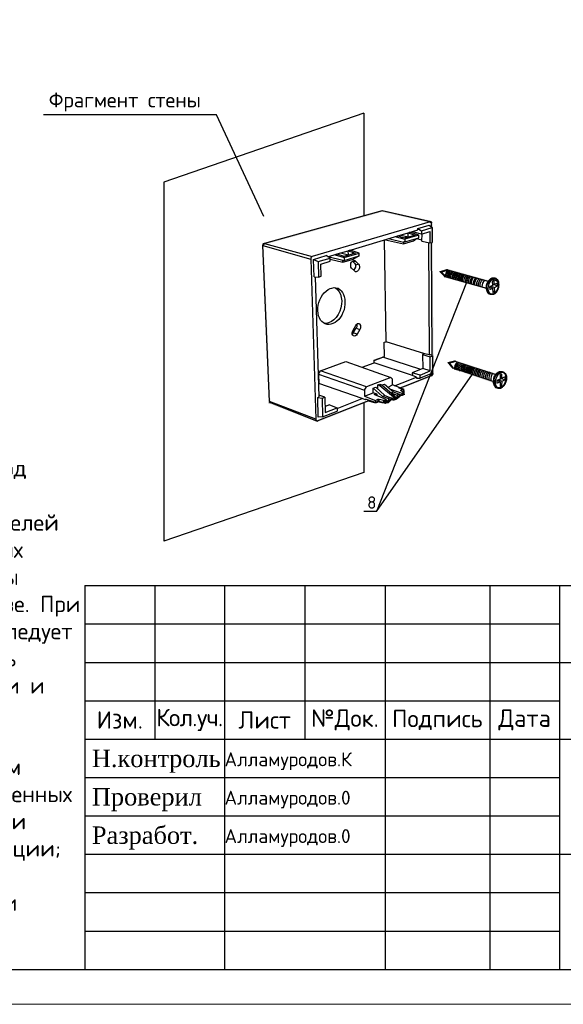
# Model space of a CAD drawing. Header units: millimetres. Extents: x -228268 to 1513407, y -439898 to -137408.
# Tile 4 of 128: x -152142 to -144355, y -247353 to -233244. Entities that reach past the tile are written whole.
import ezdxf

# ---------------------------------------------------------------- set-up
doc = ezdxf.new("R2010")
doc.units = ezdxf.units.MM
doc.linetypes.add('CONTINU', pattern=[0])
doc.layers.add('ШС', color=1, linetype='Continuous', lineweight=30)
doc.layers.add('Штамп опасные', color=7, linetype='Continuous')
doc.styles.add('Bobur ISOCPEUR', font='isocpeur.ttf')
doc.styles.add('ViTEXT', font='isocpeur.ttf')
doc.styles.add('ГОСТ 250', font='isocpeur.ttf', dxfattribs={"height": 250})

# ---------------------------------------------------------------- blocks, each defined once
blk = doc.blocks.new('5r4gd')
at = {"linetype": 'Continuous', "lineweight": 25}
for points in [[(4248452, 1216477), (4248461, 1216442), (4250832, 1217100), (4250827, 1217137)], [(4250832, 1217137), (4250827, 1217100), (4251793, 1216885), (4251803, 1216923)], [(4251803, 1216923), (4251807, 1216918), (4251784, 1216890), (4251793, 1216885)], [(4251807, 1216918), (4251784, 1216890), (4251821, 1216862), (4251840, 1216895)], [(4251840, 1216895), (4251849, 1216885), (4251849, 1216876), (4251812, 1216876), (4251821, 1216862)], [(4251849, 1216876), (4251812, 1216876), (4251835, 1213824), (4251873, 1213824), (4251859, 1215350)], [(4248396, 1216414), (4248429, 1216395), (4248443, 1216442), (4248405, 1216456)], [(4248396, 1216405), (4248396, 1216414), (4248429, 1216395), (4248429, 1216405)], [(4248531, 1213236), (4248564, 1213236), (4248499, 1214823), (4248429, 1216405), (4248396, 1216405), (4248466, 1214823)], [(4248405, 1216456), (4248408, 1216459), (4248419, 1216465), (4248433, 1216433), (4248443, 1216442)], [(4248419, 1216465), (4248433, 1216433), (4248465, 1216443), (4248447, 1216475)], [(4248447, 1216475), (4248453, 1216477), (4248461, 1216442), (4248465, 1216443)], [(4252003, 1215868), (4251980, 1215891), (4252013, 1215901), (4252022, 1215863), (4252027, 1215891)], [(4252097, 1215770), (4252125, 1215793), (4252027, 1215891), (4252003, 1215868)], [(4252013, 1215901), (4252022, 1215863), (4252157, 1215905), (4252148, 1215943)], [(4252157, 1215943), (4252148, 1215905), (4252979, 1215672), (4252988, 1215709)], [(4252148, 1215943), (4252157, 1215943), (4252148, 1215905), (4252157, 1215905)], [(4252106, 1215765), (4252101, 1215765), (4252097, 1215770), (4252125, 1215793), (4252115, 1215798)], [(4252937, 1215537), (4252946, 1215565), (4252115, 1215798), (4252106, 1215765)], [(4252969, 1215705), (4252997, 1215677), (4253035, 1215723), (4253011, 1215747)], [(4252979, 1215672), (4252988, 1215667), (4252997, 1215677), (4252969, 1215705), (4252988, 1215709)], [(4253011, 1215747), (4253016, 1215751), (4253030, 1215714), (4253035, 1215723)], [(4253016, 1215751), (4253030, 1215714), (4253063, 1215737), (4253049, 1215770)], [(4253049, 1215770), (4253058, 1215775), (4253058, 1215737), (4253063, 1215737)], [(4253058, 1215775), (4253058, 1215737), (4253091, 1215737), (4253091, 1215775)], [(4253095, 1215775), (4253086, 1215737), (4253133, 1215728), (4253137, 1215765)], [(4253091, 1215775), (4253095, 1215775), (4253086, 1215737), (4253091, 1215737)], [(4253137, 1215765), (4253147, 1215756), (4253119, 1215733), (4253133, 1215728)], [(4253147, 1215756), (4253119, 1215733), (4253151, 1215705), (4253179, 1215728)], [(4253179, 1215728), (4253179, 1215723), (4253147, 1215709), (4253151, 1215705)], [(4253179, 1215723), (4253147, 1215709), (4253165, 1215667), (4253203, 1215686)], [(4253203, 1215686), (4253203, 1215677), (4253165, 1215672), (4253165, 1215667)], [(4252955, 1215555), (4252955, 1215565), (4252946, 1215565), (4252937, 1215537), (4252927, 1215546)], [(4252932, 1215518), (4252965, 1215527), (4252955, 1215555), (4252927, 1215546)], [(4252946, 1215476), (4252974, 1215490), (4252965, 1215527), (4252932, 1215518)], [(4252974, 1215429), (4253002, 1215457), (4252974, 1215495), (4252946, 1215471)], [(4252946, 1215471), (4252946, 1215476), (4252974, 1215490), (4252974, 1215495)], [(4253165, 1215476), (4253137, 1215499), (4253100, 1215462), (4253128, 1215434)], [(4253198, 1215555), (4253165, 1215565), (4253133, 1215499), (4253165, 1215481)], [(4253165, 1215481), (4253165, 1215476), (4253137, 1215499), (4253133, 1215499)], [(4253203, 1215677), (4253165, 1215672), (4253175, 1215611), (4253207, 1215621)], [(4253207, 1215621), (4253175, 1215621), (4253165, 1215565), (4253203, 1215560)], [(4253203, 1215560), (4253198, 1215555), (4253165, 1215565)], [(4253207, 1215621), (4253175, 1215621), (4253175, 1215611)], [(4252983, 1215429), (4252974, 1215429), (4253002, 1215457), (4252997, 1215462)], [(4253030, 1215411), (4253049, 1215443), (4252997, 1215462), (4252983, 1215429)], [(4253044, 1215411), (4253030, 1215411), (4253049, 1215443), (4253035, 1215443)], [(4253081, 1215411), (4253077, 1215443), (4253035, 1215443), (4253044, 1215411)], [(4253128, 1215434), (4253105, 1215462), (4253067, 1215443), (4253091, 1215415)], [(4253091, 1215415), (4253081, 1215411), (4253077, 1215443), (4253067, 1215443)], [(4253128, 1215434), (4253105, 1215462), (4253100, 1215462)], [(4252174, 1214058), (4252184, 1214020), (4252310, 1214053), (4252305, 1214090)], [(4252305, 1214090), (4252319, 1214086), (4252300, 1214053), (4252310, 1214053)], [(4252165, 1214025), (4252146, 1214048), (4252174, 1214058), (4252184, 1214020), (4252193, 1214048)], [(4252249, 1213922), (4252277, 1213946), (4252193, 1214048), (4252165, 1214025)], [(4252258, 1213918), (4252249, 1213922), (4252277, 1213946), (4252272, 1213950)], [(4253075, 1213638), (4253089, 1213675), (4252272, 1213950), (4252258, 1213918)], [(4252319, 1214086), (4252300, 1214053), (4253126, 1213787), (4253140, 1213820)], [(4251579, 1213661), (4251565, 1213694), (4251187, 1213544), (4251196, 1213511)], [(4251835, 1213759), (4251821, 1213791), (4251565, 1213693), (4251579, 1213661)], [(4251875, 1213817), (4251835, 1213829), (4251808, 1213786), (4251848, 1213770)], [(4251848, 1213770), (4251835, 1213759), (4251821, 1213791), (4251808, 1213786)], [(4251873, 1213824), (4251875, 1213817), (4251835, 1213829), (4251835, 1213824)], [(4253140, 1213792), (4253182, 1213824), (4253168, 1213857), (4253117, 1213815)], [(4253126, 1213787), (4253136, 1213782), (4253140, 1213792), (4253117, 1213815), (4253140, 1213820)], [(4253168, 1213857), (4253182, 1213824), (4253229, 1213843), (4253210, 1213876)], [(4253210, 1213876), (4253224, 1213876), (4253220, 1213876), (4253220, 1213843), (4253229, 1213843)], [(4253220, 1213838), (4253252, 1213838), (4253252, 1213876), (4253220, 1213876)], [(4253248, 1213843), (4253285, 1213829), (4253304, 1213857), (4253262, 1213876)], [(4253252, 1213876), (4253262, 1213876), (4253248, 1213843), (4253252, 1213843)], [(4253304, 1213857), (4253276, 1213834), (4253313, 1213801), (4253336, 1213824)], [(4253304, 1213857), (4253276, 1213834), (4253285, 1213829)], [(4253355, 1213675), (4253322, 1213689), (4253294, 1213614), (4253327, 1213596)], [(4253336, 1213824), (4253308, 1213810), (4253327, 1213750), (4253356, 1213757)], [(4253336, 1213824), (4253308, 1213810), (4253313, 1213801)], [(4253356, 1213757), (4253327, 1213754), (4253322, 1213689), (4253355, 1213675)], [(4253356, 1213757), (4253327, 1213754), (4253327, 1213750)], [(4251187, 1213544), (4251145, 1213530), (4251187, 1213511), (4251196, 1213544), (4251196, 1213511)], [(4251196, 1213544), (4251187, 1213511), (4251252, 1213483), (4251271, 1213516)], [(4251271, 1213516), (4251280, 1213511), (4251280, 1213502), (4251243, 1213497), (4251252, 1213483)], [(4251280, 1213502), (4251243, 1213497), (4251252, 1213399), (4251289, 1213404)], [(4253094, 1213666), (4253094, 1213670), (4253089, 1213675), (4253075, 1213638), (4253061, 1213652)], [(4253089, 1213572), (4253119, 1213589), (4253094, 1213666), (4253061, 1213652)], [(4253094, 1213568), (4253092, 1213569), (4253089, 1213572), (4253119, 1213589), (4253117, 1213591)], [(4253117, 1213530), (4253140, 1213554), (4253117, 1213591), (4253094, 1213568)], [(4253126, 1213526), (4253117, 1213530), (4253140, 1213554), (4253141, 1213555)], [(4253173, 1213512), (4253187, 1213544), (4253139, 1213556), (4253126, 1213526)], [(4253182, 1213512), (4253173, 1213512), (4253187, 1213544), (4253182, 1213544)], [(4253182, 1213512), (4253229, 1213512), (4253229, 1213544), (4253182, 1213544)], [(4253285, 1213544), (4253257, 1213568), (4253220, 1213544), (4253238, 1213512)], [(4253238, 1213512), (4253229, 1213512), (4253229, 1213544), (4253220, 1213544)], [(4253327, 1213596), (4253294, 1213614), (4253257, 1213568), (4253285, 1213544)], [(4253285, 1213544), (4253283, 1213543), (4253262, 1213568), (4253257, 1213568)], [(4253327, 1213596), (4253299, 1213614), (4253294, 1213614)], [(4251028, 1213287), (4251005, 1213315), (4250930, 1213245), (4250958, 1213217)], [(4251023, 1213320), (4251012, 1213318), (4251005, 1213315), (4251028, 1213287), (4251009, 1213283)], [(4251061, 1213273), (4251070, 1213301), (4251023, 1213320), (4251009, 1213283)], [(4251126, 1213292), (4251108, 1213325), (4251061, 1213301), (4251061, 1213273)], [(4251196, 1213348), (4251168, 1213371), (4251107, 1213325), (4251131, 1213297)], [(4251131, 1213297), (4251126, 1213292), (4251112, 1213316), (4251107, 1213325)], [(4251187, 1213409), (4251176, 1213402), (4251163, 1213395), (4251205, 1213395), (4251177, 1213376)], [(4251163, 1213362), (4251205, 1213362), (4251205, 1213395), (4251163, 1213395)], [(4251196, 1213348), (4251168, 1213371), (4251163, 1213362), (4251205, 1213362), (4251201, 1213352)], [(4251219, 1213367), (4251233, 1213399), (4251187, 1213409), (4251177, 1213376)], [(4251275, 1213385), (4251261, 1213418), (4251219, 1213399), (4251233, 1213367)], [(4251233, 1213367), (4251219, 1213367), (4251233, 1213399), (4251219, 1213399)], [(4251289, 1213404), (4251289, 1213390), (4251275, 1213385), (4251261, 1213418), (4251252, 1213399)], [(4248545, 1213217), (4248531, 1213222), (4248531, 1213236), (4248564, 1213236), (4248559, 1213255)], [(4249507, 1212844), (4249525, 1212877), (4248559, 1213255), (4248545, 1213217)], [(4250561, 1213255), (4250547, 1213283), (4249507, 1212877), (4249525, 1212844)], [(4250692, 1213217), (4250701, 1213245), (4250557, 1213283), (4250547, 1213255)], [(4250557, 1213283), (4250547, 1213283), (4250561, 1213255), (4250547, 1213255)], [(4250767, 1213241), (4250748, 1213273), (4250692, 1213245), (4250706, 1213217)], [(4250706, 1213217), (4250701, 1213216), (4250692, 1213217), (4250701, 1213245), (4250692, 1213245)], [(4250762, 1213273), (4250754, 1213275), (4250748, 1213273), (4250767, 1213241), (4250748, 1213241)], [(4250841, 1213217), (4250851, 1213245), (4250762, 1213273), (4250748, 1213241)], [(4250851, 1213217), (4250841, 1213217), (4250851, 1213245), (4250851, 1213246)], [(4250851, 1213217), (4250944, 1213217), (4250943, 1213249), (4250848, 1213246)], [(4250958, 1213217), (4250953, 1213217), (4250944, 1213217), (4250944, 1213255), (4250930, 1213245)], [(4249525, 1212844), (4249517, 1212841), (4249507, 1212844), (4249525, 1212877), (4249507, 1212877)]]:
    blk.add_hatch(color=7, dxfattribs=at).paths.add_polyline_path(points)
at = {"color": 7, "lineweight": 25}
blk.add_line((4249539, 1213810), (4249549, 1213623), dxfattribs=at)
at = {"color": 7, "linetype": 'Continuous', "lineweight": 25}
for points in [[(4250827, 1217123), (4248447, 1216461)], [(4251803, 1216899), (4250827, 1217123)], [(4251812, 1216899), (4250832, 1217123)], [(4251803, 1216899), (4249413, 1216195)], [(4251826, 1216871), (4251826, 1216885), (4251821, 1216895), (4251812, 1216899), (4251803, 1216899)], [(4251355, 1216675), (4251555, 1216736)], [(4251355, 1216675), (4251390, 1216686)], [(4251569, 1216629), (4251390, 1216686)], [(4251467, 1216708), (4251471, 1216689)], [(4251625, 1216647), (4251471, 1216689)], [(4251551, 1216759), (4251784, 1216829)], [(4251555, 1216736), (4251551, 1216759)], [(4251551, 1216759), (4251625, 1216717), (4251625, 1216647)], [(4251625, 1216717), (4251840, 1216783)], [(4251625, 1216647), (4251793, 1216699)], [(4251784, 1216829), (4251840, 1216783)], [(4251793, 1216699), (4251793, 1216470)], [(4251831, 1216787), (4251826, 1216871)], [(4251840, 1216783), (4251840, 1216479)], [(4250141, 1216311), (4251149, 1216615)], [(4250911, 1214468), (4250874, 1216535)], [(4250897, 1216535), (4251261, 1216451)], [(4251271, 1216493), (4251261, 1216479), (4250958, 1216554)], [(4251103, 1216601), (4251112, 1216596), (4251289, 1216545), (4251289, 1216489)], [(4251112, 1216596), (4251149, 1216610)], [(4251149, 1216615), (4251355, 1216675)], [(4251233, 1216582), (4251149, 1216610)], [(4251205, 1216629), (4251355, 1216591)], [(4251294, 1216563), (4251233, 1216582)], [(4251261, 1216451), (4251462, 1216512)], [(4251289, 1216489), (4251271, 1216493)], [(4251569, 1216629), (4251289, 1216545)], [(4251289, 1216489), (4251574, 1216573), (4251569, 1216629)], [(4251355, 1216591), (4251289, 1216573)], [(4251289, 1216573), (4251294, 1216563)], [(4251289, 1216573), (4251294, 1216563)], [(4251499, 1216629), (4251294, 1216563)], [(4251355, 1216675), (4251499, 1216629)], [(4251355, 1216591), (4251355, 1216675)], [(4251462, 1216512), (4251527, 1216559)], [(4251527, 1216559), (4251635, 1216535)], [(4251527, 1216559), (4251635, 1216535)], [(4251635, 1216507), (4251639, 1216652)], [(4251635, 1216507), (4251793, 1216470)], [(4248447, 1216461), (4248433, 1216451), (4248424, 1216442), (4248415, 1216428), (4248415, 1216414)], [(4248550, 1213259), (4248480, 1214837), (4248415, 1216414)], [(4248415, 1216414), (4249381, 1216143)], [(4248447, 1216461), (4249413, 1216195)], [(4249917, 1216246), (4250141, 1216311)], [(4250182, 1216324), (4250141, 1216311)], [(4250141, 1216311), (4250230, 1216279)], [(4250146, 1216227), (4250141, 1216311)], [(4250365, 1216265), (4250182, 1216324)], [(4251261, 1216479), (4251261, 1216451)], [(4251765, 1216475), (4251779, 1214202)], [(4251793, 1216470), (4251840, 1216479)], [(4251840, 1214183), (4251831, 1216479)], [(4249413, 1216195), (4249399, 1216190), (4249390, 1216181), (4249381, 1216162), (4249381, 1216143)], [(4249381, 1216143), (4249488, 1212895)], [(4249441, 1216134), (4249698, 1216213)], [(4249452, 1215784), (4249441, 1216134)], [(4249441, 1216134), (4249530, 1216092), (4249539, 1215775)], [(4249530, 1216092), (4249773, 1216162)], [(4249586, 1216036), (4249773, 1216097)], [(4249773, 1216162), (4249698, 1216213)], [(4249726, 1216190), (4249917, 1216246)], [(4250034, 1216111), (4250034, 1216111), (4249726, 1216190)], [(4249773, 1216097), (4249773, 1216162)], [(4249773, 1216143), (4250034, 1216078)], [(4249871, 1216232), (4249880, 1216227), (4250062, 1216176), (4250062, 1216115)], [(4249914, 1216245), (4249917, 1216241)], [(4250062, 1216195), (4249917, 1216241)], [(4249985, 1216266), (4250146, 1216227)], [(4250034, 1216078), (4250249, 1216143)], [(4250034, 1216111), (4250062, 1216115)], [(4250034, 1216078), (4250034, 1216111)], [(4250053, 1216198), (4250146, 1216227)], [(4250062, 1216176), (4250365, 1216265)], [(4250281, 1216265), (4250062, 1216195)], [(4250062, 1216115), (4250365, 1216209)], [(4250151, 1216223), (4250146, 1216227)], [(4250211, 1215961), (4250197, 1215975), (4250193, 1216003), (4250193, 1216031), (4250197, 1216059), (4250211, 1216083), (4250230, 1216101), (4250253, 1216111), (4250277, 1216111), (4250291, 1216097)], [(4250230, 1216279), (4250281, 1216265)], [(4250230, 1216279), (4250230, 1216248)], [(4250272, 1216059), (4250230, 1216101)], [(4250244, 1216087), (4250291, 1216097)], [(4250365, 1216209), (4250249, 1216143)], [(4250291, 1216097), (4250351, 1216041)], [(4250365, 1216209), (4250365, 1216265)], [(4249591, 1215793), (4249586, 1216036)], [(4250267, 1215901), (4250211, 1215961)], [(4250272, 1216059), (4250281, 1216041), (4250291, 1216013), (4250286, 1215975), (4250272, 1215947), (4250253, 1215924), (4250246, 1215924)], [(4250351, 1216041), (4250365, 1216022), (4250370, 1215994), (4250370, 1215966), (4250361, 1215943), (4250347, 1215915), (4250328, 1215896), (4250305, 1215887), (4250286, 1215887), (4250267, 1215901)], [(4250351, 1216041), (4250288, 1216021)], [(4252148, 1215919), (4252022, 1215882), (4252111, 1215793)], [(4252983, 1215691), (4252162, 1215919)], [(4249452, 1215784), (4249539, 1215775)], [(4249470, 1215782), (4249549, 1213348)], [(4249539, 1215775), (4249591, 1215793)], [(4252125, 1215784), (4252111, 1215789), (4252101, 1215807), (4252092, 1215826)], [(4252125, 1215784), (4252946, 1215555)], [(4252946, 1215541), (4252946, 1215583), (4252955, 1215621), (4252969, 1215653), (4252988, 1215691), (4253007, 1215714), (4253030, 1215737), (4253058, 1215756), (4253081, 1215756), (4253095, 1215756)], [(4253007, 1215714), (4252965, 1215667)], [(4252979, 1215537), (4252979, 1215569), (4252988, 1215611), (4252997, 1215649), (4253016, 1215681), (4253039, 1215709), (4253063, 1215733), (4253091, 1215742), (4253114, 1215747), (4253137, 1215742), (4253156, 1215728), (4253175, 1215705), (4253184, 1215677), (4253189, 1215644), (4253189, 1215602), (4253179, 1215565), (4253175, 1215527), (4253151, 1215499), (4253133, 1215471), (4253105, 1215443), (4253081, 1215429), (4253058, 1215429), (4253030, 1215434), (4253011, 1215448), (4252997, 1215471), (4252983, 1215499), (4252979, 1215537)], [(4253007, 1215579), (4253011, 1215523), (4253067, 1215555), (4253072, 1215462), (4253114, 1215485), (4253105, 1215569), (4253165, 1215602), (4253161, 1215653), (4253100, 1215625), (4253095, 1215709), (4253058, 1215691), (4253063, 1215607), (4253007, 1215579)], [(4253128, 1215747), (4253095, 1215756)], [(4250076, 1215275), (4250076, 1215219), (4250067, 1215168), (4250057, 1215112), (4250034, 1215061), (4250011, 1215009), (4249983, 1214963), (4249950, 1214921), (4249913, 1214883), (4249875, 1214855), (4249833, 1214837), (4249791, 1214823), (4249754, 1214818), (4249712, 1214818), (4249675, 1214832), (4249642, 1214851), (4249609, 1214874), (4249581, 1214907), (4249558, 1214949), (4249539, 1214991), (4249530, 1215042), (4249525, 1215098), (4249525, 1215154), (4249535, 1215210), (4249549, 1215261), (4249567, 1215317), (4249591, 1215369), (4249623, 1215415), (4249656, 1215457), (4249693, 1215495), (4249735, 1215523), (4249773, 1215546), (4249810, 1215555), (4249857, 1215565), (4249894, 1215560), (4249936, 1215551), (4249969, 1215527), (4250001, 1215499), (4250029, 1215467), (4250048, 1215425), (4250062, 1215383), (4250076, 1215331), (4250076, 1215275)], [(4249885, 1215560), (4249922, 1215527), (4249959, 1215481), (4249987, 1215429), (4250001, 1215364), (4250011, 1215299)], [(4252937, 1215583), (4252951, 1215518)], [(4253011, 1215439), (4253002, 1215443), (4252979, 1215457), (4252965, 1215481), (4252955, 1215509), (4252946, 1215541)], [(4253016, 1215583), (4253067, 1215555)], [(4253035, 1215573), (4253035, 1215593)], [(4253035, 1215593), (4253105, 1215569)], [(4253063, 1215611), (4253091, 1215625)], [(4253063, 1215625), (4253100, 1215625)], [(4253072, 1215499), (4253114, 1215485)], [(4253095, 1215625), (4253165, 1215602)], [(4250011, 1215299), (4250006, 1215229), (4249992, 1215154), (4249969, 1215084), (4249936, 1215019), (4249899, 1214958), (4249852, 1214911), (4249801, 1214874), (4249745, 1214851), (4249693, 1214837), (4249667, 1214837)], [(4253011, 1215439), (4253039, 1215429)], [(4250323, 1214622), (4250309, 1214599), (4250286, 1214585), (4250267, 1214580), (4250249, 1214585), (4250235, 1214599), (4250225, 1214622), (4250221, 1214650), (4250230, 1214673), (4250239, 1214701)], [(4250239, 1214701), (4250295, 1214799)], [(4250244, 1214650), (4250300, 1214739)], [(4250295, 1214799), (4250309, 1214818), (4250328, 1214837), (4250351, 1214837), (4250370, 1214837), (4250379, 1214818), (4250393, 1214799), (4250393, 1214771), (4250389, 1214743), (4250379, 1214715)], [(4250314, 1214823), (4250314, 1214799), (4250314, 1214771), (4250300, 1214739)], [(4250300, 1214739), (4250379, 1214715)], [(4250379, 1214715), (4250323, 1214622)], [(4250244, 1214650), (4250230, 1214622), (4250225, 1214622)], [(4250323, 1214622), (4250244, 1214650)], [(4250869, 1214459), (4250911, 1214468)], [(4250874, 1214169), (4250869, 1214459)], [(4251779, 1214202), (4251695, 1214225), (4250911, 1214468)], [(4250664, 1214095), (4250874, 1214169)], [(4250664, 1214085), (4250841, 1214155)], [(4250664, 1214043), (4250664, 1214095)], [(4250841, 1214155), (4250841, 1214158)], [(4251616, 1213908), (4250841, 1214155)], [(4251803, 1214160), (4251849, 1214179), (4251849, 1213829), (4251597, 1213726), (4251597, 1213791)], [(4251597, 1213791), (4251803, 1213875), (4251803, 1214160)], [(4251695, 1214225), (4251649, 1214207), (4251653, 1213922)], [(4251649, 1214207), (4251803, 1214160)], [(4251779, 1214202), (4251798, 1214207)], [(4251849, 1214179), (4251798, 1214207)], [(4249581, 1213875), (4250095, 1214067)], [(4250095, 1214067), (4251005, 1213745)], [(4250421, 1213952), (4250664, 1214043)], [(4251443, 1213782), (4250664, 1214043)], [(4251653, 1213922), (4251439, 1213838)], [(4251803, 1213875), (4251653, 1213922)], [(4252305, 1214067), (4252184, 1214039), (4252263, 1213941)], [(4252263, 1213941), (4253094, 1213661)], [(4253136, 1213796), (4252305, 1214067)], [(4249539, 1213810), (4249581, 1213875)], [(4249539, 1213810), (4250473, 1213483), (4250473, 1213367)], [(4250473, 1213483), (4250510, 1213553), (4249581, 1213875)], [(4251005, 1213745), (4250510, 1213553)], [(4251005, 1213745), (4251042, 1213707)], [(4251042, 1213591), (4251042, 1213707)], [(4251233, 1213637), (4251527, 1213749), (4251527, 1213726)], [(4251355, 1213595), (4251821, 1213782)], [(4251439, 1213838), (4251443, 1213782)], [(4251597, 1213791), (4251439, 1213838)], [(4251527, 1213749), (4251443, 1213782)], [(4251527, 1213726), (4251597, 1213726)], [(4251821, 1213782), (4251821, 1213782), (4251826, 1213787), (4251840, 1213801), (4251840, 1213810), (4251840, 1213824)], [(4251840, 1213824), (4251845, 1213829)], [(4253089, 1213694), (4253089, 1213703), (4253094, 1213726), (4253098, 1213754), (4253112, 1213773)], [(4253089, 1213694), (4253094, 1213633)], [(4253094, 1213656), (4253094, 1213689), (4253108, 1213731), (4253122, 1213768), (4253140, 1213801), (4253164, 1213824), (4253192, 1213848), (4253220, 1213857), (4253248, 1213857), (4253257, 1213857)], [(4253159, 1213820), (4253112, 1213773)], [(4253126, 1213642), (4253126, 1213684), (4253136, 1213722), (4253150, 1213759), (4253173, 1213792), (4253192, 1213820), (4253224, 1213838), (4253248, 1213848), (4253276, 1213848), (4253299, 1213843), (4253318, 1213824), (4253336, 1213801), (4253346, 1213773), (4253346, 1213698), (4253336, 1213656), (4253318, 1213624), (4253304, 1213591), (4253276, 1213563), (4253248, 1213540), (4253224, 1213530), (4253201, 1213530), (4253173, 1213540), (4253154, 1213549), (4253136, 1213577), (4253126, 1213605), (4253126, 1213642)], [(4253257, 1213810), (4253220, 1213792), (4253220, 1213708), (4253154, 1213684)], [(4253165, 1213688), (4253220, 1213656)], [(4253190, 1213697), (4253257, 1213670)], [(4253220, 1213726), (4253257, 1213726)], [(4253220, 1213712), (4253248, 1213722)], [(4253248, 1213722), (4253248, 1213726)], [(4253248, 1213722), (4253318, 1213694)], [(4253285, 1213848), (4253257, 1213857)], [(4253318, 1213754), (4253257, 1213726), (4253257, 1213810)], [(4253257, 1213670), (4253318, 1213694), (4253318, 1213754)], [(4250421, 1213315), (4249549, 1213623)], [(4250645, 1213525), (4250701, 1213544)], [(4250645, 1213432), (4250645, 1213525), (4250832, 1213362), (4250958, 1213315), (4250958, 1213283), (4250911, 1213241), (4250902, 1213236), (4250897, 1213227)], [(4250701, 1213544), (4250883, 1213381)], [(4250739, 1213595), (4250781, 1213609)], [(4250739, 1213511), (4250739, 1213595)], [(4250739, 1213595), (4250781, 1213581), (4251056, 1213348)], [(4250781, 1213609), (4250823, 1213595)], [(4250781, 1213581), (4250823, 1213595)], [(4250823, 1213595), (4251084, 1213367), (4251056, 1213348)], [(4250827, 1213591), (4250874, 1213609)], [(4250874, 1213609), (4251061, 1213451)], [(4250949, 1213549), (4251042, 1213591)], [(4250995, 1213507), (4251229, 1213423)], [(4251261, 1213507), (4251042, 1213591)], [(4251079, 1213577), (4251233, 1213637)], [(4251196, 1213530), (4251355, 1213595)], [(4251210, 1213479), (4251210, 1213488), (4251215, 1213488)], [(4251215, 1213488), (4251261, 1213507)], [(4251215, 1213488), (4251215, 1213475)], [(4251261, 1213465), (4251261, 1213507)], [(4253150, 1213544), (4253140, 1213549), (4253122, 1213563), (4253108, 1213591), (4253094, 1213614), (4253094, 1213656)], [(4253150, 1213544), (4253182, 1213530)], [(4253154, 1213684), (4253154, 1213628)], [(4253154, 1213628), (4253220, 1213656), (4253220, 1213563), (4253257, 1213582), (4253262, 1213670)], [(4253220, 1213596), (4253257, 1213582)], [(4249525, 1213339), (4249549, 1213348)], [(4249535, 1212942), (4249525, 1213339)], [(4249525, 1213339), (4249614, 1213325), (4249623, 1212947), (4249535, 1212942)], [(4249665, 1213343), (4249544, 1213385)], [(4249614, 1213325), (4249665, 1213343)], [(4249665, 1213343), (4249675, 1213035), (4249917, 1213129), (4249917, 1213063)], [(4249917, 1213115), (4250421, 1213315)], [(4250491, 1213292), (4250421, 1213315)], [(4250473, 1213367), (4250645, 1213432)], [(4250473, 1213367), (4250692, 1213278)], [(4250491, 1213292), (4250491, 1213301)], [(4250692, 1213236), (4250491, 1213301)], [(4250503, 1213298), (4250491, 1213292)], [(4250725, 1213404), (4250645, 1213432)], [(4250683, 1213390), (4250673, 1213390), (4250673, 1213390), (4250673, 1213395), (4250673, 1213399), (4250683, 1213404), (4250692, 1213409), (4250715, 1213407), (4250725, 1213404)], [(4250911, 1213297), (4250683, 1213390)], [(4250692, 1213278), (4250743, 1213301)], [(4250725, 1213373), (4250725, 1213404)], [(4250743, 1213301), (4250767, 1213301)], [(4250743, 1213301), (4250743, 1213255)], [(4250767, 1213301), (4250860, 1213283)], [(4250767, 1213259), (4250767, 1213301)], [(4250832, 1213362), (4250883, 1213381), (4251005, 1213329), (4250958, 1213315)], [(4250883, 1213283), (4250911, 1213297)], [(4250911, 1213297), (4250911, 1213259)], [(4250958, 1213283), (4251005, 1213301)], [(4251005, 1213301), (4250958, 1213259)], [(4251005, 1213329), (4251005, 1213301)], [(4251056, 1213320), (4251005, 1213329)], [(4251009, 1213432), (4251061, 1213451), (4251177, 1213404), (4251135, 1213385)], [(4251009, 1213432), (4251135, 1213385), (4251135, 1213348), (4251084, 1213315), (4251079, 1213306), (4251075, 1213301)], [(4251019, 1213311), (4251065, 1213292)], [(4251056, 1213348), (4251056, 1213320)], [(4251056, 1213320), (4251089, 1213329)], [(4251065, 1213292), (4251075, 1213292), (4251075, 1213301)], [(4251070, 1213292), (4251117, 1213311)], [(4251075, 1213301), (4251121, 1213320), (4251126, 1213325), (4251131, 1213329)], [(4251084, 1213367), (4251089, 1213329)], [(4251131, 1213329), (4251084, 1213315)], [(4251121, 1213320), (4251121, 1213315), (4251117, 1213311)], [(4251177, 1213371), (4251131, 1213329)], [(4251135, 1213348), (4251177, 1213371)], [(4251177, 1213404), (4251182, 1213371)], [(4251177, 1213404), (4251229, 1213390)], [(4251257, 1213441), (4251210, 1213479)], [(4251229, 1213423), (4251252, 1213432)], [(4251229, 1213423), (4251229, 1213390)], [(4251229, 1213390), (4251252, 1213399), (4251257, 1213399), (4251261, 1213404)], [(4251239, 1213456), (4251261, 1213465)], [(4251252, 1213432), (4251257, 1213437), (4251261, 1213437), (4251261, 1213441), (4251257, 1213441)], [(4251252, 1213399), (4251252, 1213432)], [(4251261, 1213404), (4251261, 1213441)], [(4248550, 1213259), (4248555, 1213245), (4248559, 1213236), (4248564, 1213236)], [(4249488, 1212895), (4248550, 1213259)], [(4248564, 1213236), (4249497, 1212867)], [(4249516, 1212867), (4250557, 1213278)], [(4249763, 1213189), (4249675, 1213152)], [(4249675, 1213157), (4249679, 1213152)], [(4249763, 1213189), (4249917, 1213129)], [(4250692, 1213278), (4250697, 1213236)], [(4250692, 1213236), (4250743, 1213255)], [(4250743, 1213255), (4250748, 1213259), (4250767, 1213259)], [(4250767, 1213259), (4250860, 1213245)], [(4250841, 1213236), (4250841, 1213245)], [(4250841, 1213236), (4250893, 1213222)], [(4250860, 1213283), (4250879, 1213283), (4250883, 1213283)], [(4250860, 1213245), (4250860, 1213283)], [(4250860, 1213245), (4250883, 1213245)], [(4250883, 1213283), (4250883, 1213245)], [(4250883, 1213245), (4250911, 1213259)], [(4250893, 1213222), (4250944, 1213241)], [(4250893, 1213222), (4250897, 1213222), (4250897, 1213227)], [(4250897, 1213227), (4250949, 1213245), (4250949, 1213255), (4250958, 1213259)], [(4250958, 1213259), (4250911, 1213241)], [(4250949, 1213245), (4250944, 1213245), (4250944, 1213241)], [(4249488, 1212895), (4249488, 1212877), (4249497, 1212872), (4249507, 1212867), (4249516, 1212867)], [(4249623, 1212947), (4249917, 1213063)]]:
    blk.add_lwpolyline(points, dxfattribs=at)
at = {"color": 7, "lineweight": 25}
for centre, radius, start, end in [((4252253, 1215815), 138, 131.0858, 192.0443), ((4252277, 1215808), 138, 131.0858, 192.0443), ((4252302, 1215801), 138, 131.0858, 192.0443), ((4252327, 1215789), 138, 131.0858, 192.0443), ((4252354, 1215779), 138, 131.0858, 192.0443), ((4252377, 1215769), 133, 123.4339, 192.5958), ((4252446, 1215745), 176, 134.2446, 180.5433), ((4252475, 1215740), 176, 134.2446, 180.5433), ((4252500, 1215728), 176, 134.2446, 180.5433), ((4252525, 1215718), 176, 134.2446, 180.5433), ((4252551, 1215719), 176, 134.2446, 180.5433), ((4252577, 1215712), 176, 134.2446, 180.5433), ((4252601, 1215705), 176, 134.2446, 180.5433), ((4252624, 1215699), 176, 134.2446, 180.5433), ((4252655, 1215690), 176, 134.2446, 180.5433), ((4252687, 1215681), 176, 134.2446, 180.5433), ((4252717, 1215673), 176, 134.2446, 180.5433), ((4252746, 1215665), 176, 134.2446, 180.5433), ((4252778, 1215656), 176, 134.2446, 180.5433), ((4252808, 1215647), 176, 134.2446, 180.5433), ((4252846, 1215637), 176, 134.2446, 180.5433), ((4252876, 1215628), 176, 134.2446, 180.5433), ((4252914, 1215618), 176, 134.2446, 180.5433), ((4252949, 1215608), 176, 134.2446, 180.5433), ((4252984, 1215598), 176, 134.2446, 180.5433), ((4253025, 1215587), 176, 134.2446, 180.5433), ((4253069, 1215586), 133, 40.7577, 133.9597), ((4253069, 1215586), 133, 142.0659, 181.0642), ((4252431, 1213935), 138, 131.0858, 192.0443), ((4252454, 1213929), 138, 131.0858, 192.0443), ((4252480, 1213922), 138, 131.0858, 192.0443), ((4252505, 1213910), 138, 131.0858, 192.0443), ((4252532, 1213899), 138, 131.0858, 192.0443), ((4252628, 1213868), 205, 138.6785, 174.8342), ((4252624, 1213866), 176, 134.2446, 180.5433), ((4252653, 1213860), 176, 134.2446, 180.5433), ((4252678, 1213848), 176, 134.2446, 180.5433), ((4252703, 1213839), 176, 134.2446, 180.5433), ((4252728, 1213839), 176, 134.2446, 180.5433), ((4252754, 1213832), 176, 134.2446, 180.5433), ((4252779, 1213825), 176, 134.2446, 180.5433), ((4252802, 1213819), 176, 134.2446, 180.5433), ((4252833, 1213810), 176, 134.2446, 180.5433), ((4252865, 1213802), 176, 134.2446, 180.5433), ((4252895, 1213793), 176, 134.2446, 180.5433), ((4252924, 1213785), 176, 134.2446, 180.5433), ((4252956, 1213776), 176, 134.2446, 180.5433), ((4252986, 1213768), 176, 134.2446, 180.5433), ((4253024, 1213757), 176, 134.2446, 180.5433), ((4253060, 1213745), 183, 134.6608, 183.5239), ((4253095, 1213736), 180, 134.4789, 184.9032), ((4253128, 1213728), 177, 134.3214, 186.1658), ((4253158, 1213722), 171, 133.8898, 188.5298), ((4253203, 1213707), 176, 134.2679, 187.8917)]:
    blk.add_arc(centre, radius, start, end, dxfattribs=at)
at = {"layer": 'ШС', "color": 7, "linetype": 'CONTINU', "lineweight": 25}
for p, q in [((4250461, 1219097), (4246406, 1217704)), ((4250461, 1219097), (4250461, 1217021)), ((4246406, 1217704), (4246406, 1210426)), ((4252535, 1215670), (4250712, 1211030)), ((4250712, 1211030), (4252657, 1213809)), ((4250461, 1213240), (4250461, 1211819)), ((4250461, 1211819), (4246406, 1210426)), ((4250712, 1211030), (4250455, 1211030))]:
    blk.add_line(p, q, dxfattribs=at)
blk.add_lwpolyline([(4248433, 1217008), (4247470, 1219066), (4243969, 1219066)], dxfattribs=at)
at = {"color": 7, "lineweight": 25, "insert": (4247156, 1219135), "char_height": 300, "width": 3343.63, "attachment_point": 9, "style": 'ГОСТ 250'}
blk.add_mtext('Фрагмент стены', dxfattribs=at)
at = {"color": 7, "lineweight": 25, "insert": (4250525, 1211334), "char_height": 150, "attachment_point": 1, "style": 'ГОСТ 250'}
blk.add_mtext_dynamic_manual_height_columns('\\pxql;{\\H1.6667x;8}', width=303.66, gutter_width=15772, heights=[324], dxfattribs=at)

msp = doc.modelspace()

# ---------------------------------------------------------------- linework, layer by layer
at = {"color": 7, "lineweight": 0, "ltscale": 10}
msp.add_lwpolyline([(-131908.1, -217653.2), (-173908.1, -217653.2), (-173908.1, -247353.2), (-131908.1, -247353.2)], close=True, dxfattribs=at)
at = {"color": 7, "lineweight": 30, "ltscale": 10}
msp.add_lwpolyline([(-132408.1, -218153.2), (-171908.1, -218153.2), (-171908.1, -246853.2), (-132408.1, -246853.2)], close=True, dxfattribs=at)
at = {"layer": 'Штамп опасные'}
for p, q in [((-151208.1, -241353.2), (-132408.1, -241353.2)), ((-151208.1, -241353.2), (-151208.1, -246853.2)), ((-150208.1, -241353.2), (-150208.1, -243553.2)), ((-149208.1, -241353.2), (-149208.1, -246853.2)), ((-148058.1, -241353.2), (-148058.1, -243553.2)), ((-146908.1, -241353.2), (-146908.1, -246853.2)), ((-145408.1, -241353.2), (-145408.1, -246853.2)), ((-144408.1, -241353.2), (-144408.1, -246853.2)), ((-151208.1, -241903.2), (-144408.1, -241903.2)), ((-151208.1, -242453.2), (-132408.1, -242453.2)), ((-151208.1, -243003.2), (-144408.1, -243003.2)), ((-151208.1, -243553.2), (-137408.1, -243553.2)), ((-151208.1, -244103.2), (-144408.1, -244103.2)), ((-151208.1, -244653.2), (-144408.1, -244653.2)), ((-151208.1, -245203.2), (-132408.1, -245203.2)), ((-151208.1, -245753.2), (-144408.1, -245753.2)), ((-151208.1, -246303.2), (-144408.1, -246303.2)), ((-151208.1, -246853.2), (-132408.1, -246853.2))]:
    msp.add_line(p, q, dxfattribs=at)

# ---------------------------------------------------------------- block references
at = {"color": 5, "lineweight": 25, "xscale": 0.70714285, "yscale": 0.70714285, "zscale": 0.70714285}
msp.add_blockref('5r4gd', (-3152893.1, -1096660.7), dxfattribs=at)

# ---------------------------------------------------------------- texts
at = {"insert": (-171791.7, -239555.4), "char_height": 233.35714, "width": 20584.451, "attachment_point": 1, "style": 'Bobur ISOCPEUR'}
msp.add_mtext('\\pxi2.3625,t62;{\\C142; \\fISOCPEUR|b1|i1|c204|p34;\\L(ШНК 2.04.09-19) 12.18\\fISOCPEUR|b0|i1|c204|p34;\\l }Точечные пожарные извещатели, кроме извещателей пламени, следует устанавливать, как правило, под перекрытием. При невозможности установки извещателей непосредственно под перекрытием допускается их установка на стенах, колоннах и других несущих строительных конструкциях, а также крепление на тросах. При установке точечных пожарных извещателей под перекрытием их следует размещать на расстоянии от стен не менее 0,1 м. При установке точечных извещателей на стенах их следует размещать на расстоянии не менее 0,1 м от угла стен и на расстоянии от 0,1 до 0,3 м от перекрытия, включая габариты извещателя. При подвеске извещателей на тросе должны быть обеспечены их устойчивое положение и ориентация в пространстве. При этом расстояние от потолка до нижней точки извещателя должно быть не более 0,3 м. {\\fISOCPEUR|b1|i1|c204|p34;\\C142;(12.24).}Установку пожарных извещателей следует производить в соответствии с требованиями технической документации на данный извещатель. В местах, где имеется опасность механического повреждения извещателя, должна быть предусмотрена защитная конструкция, не нарушающая его работоспособности и эффективности обнаружения загорания.\\PОповещение и управление эвакуацией людей при пожаре должно осуществляться одним из следующих способов или их комбинацией: подачей звуковых и (или) световых сигналов во все помещения здания с постоянным или временным пребыванием людей; трансляцией текстов о необходимости эвакуации, путях эвакуации, направлении движения и других действиях, направленных на обеспечение безопасности людей; трансляцией специально разработанных текстов, направленных на предотвращение паники и других явлений, усложняющих эвакуацию; размещением эвакуационных знаков безопасности (далее {\\fArial|b0|i1|c186|p34;\uf02d}-указателей) на путях эвакуации; включением эвакуационных знаков безопасности; включением эвакуационного освещения; дистанционным открыванием дверей эвакуационных выходов (например, оборудованных электромагнитными замками); связью пожарного поста диспетчерской с зонами пожарного оповещения.', dxfattribs=at)
at = {"layer": 'Штамп опасные', "lineweight": 25, "style": 'ViTEXT'}
for s, insert, char_height, width, attachment_point in [('Изм.', (-150708.1, -243278.2), 250, 1000, 5), ('{\\T0.95;Кол.уч.}', (-149708.1, -243278.2), 250, 1000, 5), ('Лист', (-148633.1, -243278.2), 250, 1150, 5), ('№Док.\\P', (-147483.1, -243278.2), 250, 1150, 5), ('Подпись', (-146158.1, -243278.2), 250, 1500, 5), ('Дата', (-144908.1, -243278.2), 250, 1000, 5), ('{\\fTimes New Roman|b0|i0|c204|p18;\\C0;Н.контроль}', (-151108.1, -243870), 250, 1800, 4), ('Алламуродов.К', (-149208.1, -243870), 200, 2000, 4), ('{\\fTimes New Roman|b0|i0|c204|p18;\\C0;Проверил\\Ftxt|c204; }', (-151108.1, -244420), 250, 1800, 4), ('Алламуродов.0', (-149208.1, -244420), 200, 2000, 4), ('{\\fTimes New Roman|b0|i0|c204|p18;\\C0;Разработ.}', (-151108.1, -244970), 250, 1800, 4), ('Алламуродов.0', (-149208.1, -244970), 200, 2000, 4)]:
    msp.add_mtext(s, dxfattribs=dict(at, insert=insert, char_height=char_height, width=width, attachment_point=attachment_point))

doc.saveas('drawing.dxf')
